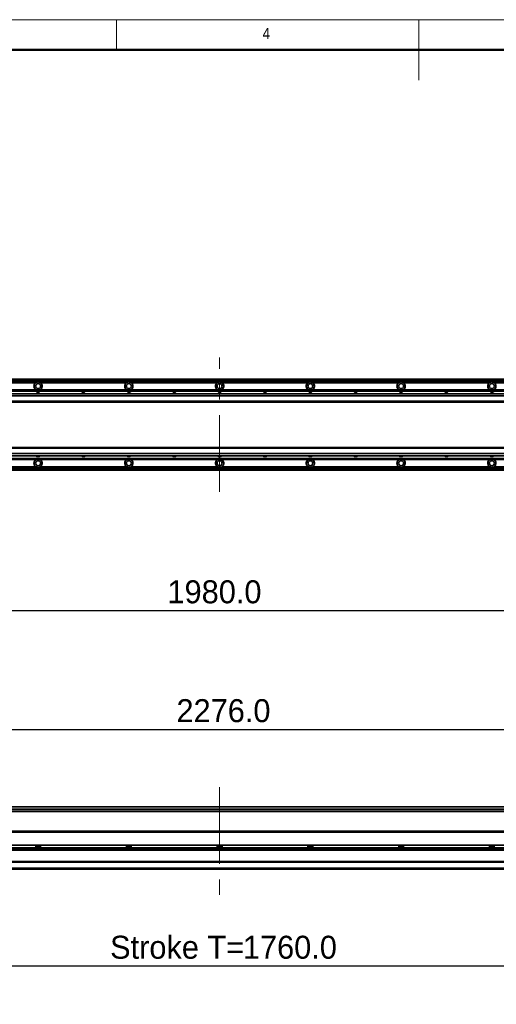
# Model space of a CAD drawing. Header units: millimetres. Extents: x 40 to 3320, y 40 to 2336.
# Tile 6 of 10: x 1152 to 1782, y 1035 to 2336. Entities that reach past the tile are written whole.
import ezdxf

# ---------------------------------------------------------------- set-up
doc = ezdxf.new("R2010")
doc.units = ezdxf.units.MM
doc.header["$LTSCALE"] = 8
doc.linetypes.add('CENTERX2', pattern=[20.32, 12.7, -2.54, 2.54, -2.54])
doc.layers.add('黑色实线', color=7, linetype='Continuous')
doc.styles.add('SLDTEXTSTYLE1', font='Gothic.ttf', dxfattribs={"width": 0.913})
doc.styles.add('SLDTEXTSTYLE8', font='txt')
doc.dimstyles.new('SLDDIMSTYLE6', dxfattribs={"dimtxt": 30.4, "dimasz": 16, "dimexe": 0, "dimexo": 0.0625, "dimgap": 7.6, "dimtad": 2, "dimdec": 1, "dimrnd": 1e-09, "dimzin": 4, "dimdsep": 46, "dimtxsty": 'SLDTEXTSTYLE8', "dimsah": 1, "dimcen": 0.09, "dimadec": 0, "dimazin": 1, "dimtfac": 1, "dimtdec": 1, "dimtofl": 0, "dimtmove": 0, "dimatfit": 3, "dimfxl": 0, "dimfrac": 2, "dimtolj": 1, "dimtzin": 12, "dimarcsym": 0})

# ---------------------------------------------------------------- blocks, each defined once
blk = doc.blocks.new('_D_20')
at = {"layer": '黑色实线'}
for p, q in [((426.5, 1684.8), (426.5, 1547.1)), ((2406.5, 1652.4), (2406.5, 1547.1)), ((426.5, 1555.1), (2406.5, 1555.1))]:
    blk.add_line(p, q, dxfattribs=at)
for points in [[(426.5, 1555.1), (442.5, 1552.7), (442.5, 1557.5)], [(2406.5, 1555.1), (2390.5, 1557.5), (2390.5, 1552.7)]]:
    blk.add_solid(points, dxfattribs=at)
at = {"layer": '黑色实线', "insert": (1347.6, 1595), "char_height": 30.4, "attachment_point": 1, "style": 'SLDTEXTSTYLE8'}
blk.add_mtext('1980.0', dxfattribs=at)
blk = doc.blocks.new('_D_21')
at = {"layer": '黑色实线'}
for p, q in [((278.5, 1281), (278.5, 1406)), ((2554.5, 1281), (2554.5, 1406)), ((278.5, 1398), (2554.5, 1398))]:
    blk.add_line(p, q, dxfattribs=at)
for points in [[(278.5, 1398), (294.5, 1395.6), (294.5, 1400.4)], [(2554.5, 1398), (2538.5, 1400.4), (2538.5, 1395.6)]]:
    blk.add_solid(points, dxfattribs=at)
at = {"layer": '黑色实线', "insert": (1359.5, 1437.9), "char_height": 30.4, "attachment_point": 1, "style": 'SLDTEXTSTYLE8'}
blk.add_mtext('2276.0', dxfattribs=at)
blk = doc.blocks.new('_D_24')
at = {"layer": '黑色实线'}
for p, q in [((520, 1256.2), (520, 1077.3)), ((2280, 1252.7), (2280, 1077.3)), ((520, 1085.3), (2280, 1085.3))]:
    blk.add_line(p, q, dxfattribs=at)
for points in [[(520, 1085.3), (536, 1082.9), (536, 1087.7)], [(2280, 1085.3), (2264, 1087.7), (2264, 1082.9)]]:
    blk.add_solid(points, dxfattribs=at)
at = {"layer": '黑色实线', "char_height": 30.4, "attachment_point": 1, "style": 'SLDTEXTSTYLE8'}
for s, insert in [('Stroke T=', (1271.7, 1125.2)), ('1760.0', (1447.3, 1125.2))]:
    blk.add_mtext(s, dxfattribs=dict(at, insert=insert))

msp = doc.modelspace()

# ---------------------------------------------------------------- linework, layer by layer
at = {"color": 7, "linetype": 'Continuous', "lineweight": 18}
for p, q in [((3320, 2336), (40, 2336)), ((1280, 2296), (1280, 2336)), ((1680, 2336), (1680, 2256)), ((80, 2296), (3280, 2296))]:
    msp.add_line(p, q, dxfattribs=at)
at = {"color": 7, "linetype": 'Continuous', "lineweight": 50}
msp.add_line((3280, 2296), (80, 2296), dxfattribs=at)
at = {"color": 7, "linetype": 'Continuous', "lineweight": 35}
for p, q in [((2338.54, 1860.67), (494.54, 1860.67)), ((494.54, 1860.47), (2338.54, 1860.47)), ((494.54, 1860.27), (2338.54, 1860.27)), ((2338.54, 1860.17), (494.54, 1860.17)), ((2338.54, 1858.16), (494.54, 1858.16)), ((1173.37, 1856.16), (1059.71, 1856.16)), ((1293.37, 1856.16), (1179.71, 1856.16)), ((1413.37, 1856.16), (1299.71, 1856.16)), ((1533.37, 1856.16), (1419.71, 1856.16)), ((1653.37, 1856.16), (1539.71, 1856.16)), ((1773.37, 1856.16), (1659.71, 1856.16)), ((1893.37, 1856.16), (1779.71, 1856.16)), ((2522.04, 1841.67), (311.04, 1841.67)), ((2522.04, 1838.67), (311.04, 1838.67)), ((521.54, 1846.66), (2311.54, 1846.66)), ((521.54, 1846.37), (2311.54, 1846.37)), ((521.54, 1845.47), (2311.54, 1845.47)), ((521.54, 1845.18), (2311.54, 1845.18)), ((2522.04, 1831.67), (311.04, 1831.67)), ((311.04, 1830.67), (2522.04, 1830.67)), ((2522.04, 1770.67), (311.04, 1770.67)), ((2522.04, 1769.67), (311.04, 1769.67)), ((2522.04, 1762.67), (311.04, 1762.67)), ((2522.04, 1759.67), (311.04, 1759.67)), ((521.54, 1756.16), (2311.54, 1756.16)), ((521.54, 1755.87), (2311.54, 1755.87)), ((521.54, 1754.97), (2311.54, 1754.97)), ((521.54, 1754.68), (2311.54, 1754.68)), ((1173.37, 1745.18), (1059.71, 1745.18)), ((1293.37, 1745.18), (1179.71, 1745.18)), ((1413.37, 1745.18), (1299.71, 1745.18)), ((1533.37, 1745.18), (1419.71, 1745.18)), ((1653.37, 1745.18), (1539.71, 1745.18)), ((1773.37, 1745.18), (1659.71, 1745.18)), ((1893.37, 1745.18), (1779.71, 1745.18)), ((2308.04, 1743.18), (527.04, 1743.18)), ((2308.04, 1740.67), (527.04, 1740.67)), ((2522.04, 1295.7), (311.04, 1295.7)), ((2308.04, 1289.2), (527.04, 1289.2)), ((2280.04, 1263.29), (436.54, 1263.29)), ((511.04, 1263.35), (2280.04, 1263.35)), ((2367.29, 1238.29), (465.78, 1238.29)), ((2366.54, 1244.74), (466.54, 1244.74)), ((2366.54, 1241.34), (466.54, 1241.34)), ((1173.37, 1244.74), (1173.37, 1241.34)), ((1179.71, 1243.34), (1173.37, 1243.34)), ((1179.71, 1241.34), (1179.71, 1244.74)), ((1293.37, 1244.74), (1293.37, 1241.34)), ((1299.71, 1243.34), (1293.37, 1243.34)), ((1299.71, 1241.34), (1299.71, 1244.74)), ((1413.37, 1244.74), (1413.37, 1241.34)), ((1419.71, 1243.34), (1413.37, 1243.34)), ((1419.71, 1241.34), (1419.71, 1244.74)), ((1533.37, 1244.74), (1533.37, 1241.34)), ((1539.71, 1243.34), (1533.37, 1243.34)), ((1539.71, 1241.34), (1539.71, 1244.74)), ((1653.37, 1244.74), (1653.37, 1241.34)), ((1659.71, 1243.34), (1653.37, 1243.34)), ((1659.71, 1241.34), (1659.71, 1244.74)), ((1773.37, 1244.74), (1773.37, 1241.34)), ((1779.71, 1243.34), (1773.37, 1243.34)), ((1779.71, 1241.34), (1779.71, 1244.74)), ((2542.54, 1223.29), (290.54, 1223.29)), ((2542.54, 1222.29), (290.54, 1222.29)), ((2542.54, 1214.35), (290.54, 1214.35)), ((2542.54, 1213.35), (290.54, 1213.35))]:
    msp.add_line(p, q, dxfattribs=at)
at = {"color": 8, "linetype": 'Continuous', "lineweight": 35}
for p, q in [((2338.54, 1859.67), (494.54, 1859.67)), ((2308.04, 1741.67), (527.04, 1741.67)), ((2311.54, 1292.7), (521.54, 1292.7)), ((2311.54, 1292.2), (521.54, 1292.2)), ((2280.6, 1262.29), (436.54, 1262.29)), ((2366.54, 1239.29), (466.54, 1239.29))]:
    msp.add_line(p, q, dxfattribs=at)
at = {"color": 7, "linetype": 'Continuous', "lineweight": 35}
for centre in [(1176.54, 1851.67), (1296.54, 1851.67), (1416.54, 1851.67), (1536.54, 1851.67), (1656.54, 1851.67), (1776.54, 1851.67), (1176.54, 1749.67), (1296.54, 1749.67), (1416.54, 1749.67), (1536.54, 1749.67), (1656.54, 1749.67), (1776.54, 1749.67)]:
    msp.add_circle(centre, 3.3, dxfattribs=at)
for centre, radius, start, end in [((1176.54, 1851.67), 5.5, 125.18979, 245.50882), ((1176.54, 1851.67), 5.5, 294.49118, 54.81021), ((1296.54, 1851.67), 5.5, 125.18979, 245.50882), ((1296.54, 1851.67), 5.5, 294.49118, 54.81021), ((1416.54, 1851.67), 5.5, 125.18979, 245.50882), ((1416.54, 1851.67), 5.5, 294.49118, 54.81021), ((1536.54, 1851.67), 5.5, 125.18979, 245.50882), ((1536.54, 1851.67), 5.5, 294.49118, 54.81021), ((1656.54, 1851.67), 5.5, 125.18979, 245.50882), ((1656.54, 1851.67), 5.5, 294.49118, 54.81021), ((1776.54, 1851.67), 5.5, 125.18979, 245.50882), ((1776.54, 1851.67), 5.5, 294.49118, 54.81021), ((1176.54, 1839.16), 3.75, 41.91572, 138.08428), ((1236.54, 1839.16), 3.75, 41.91572, 138.08428), ((1296.54, 1839.16), 3.75, 41.91572, 138.08428), ((1356.54, 1839.16), 3.75, 41.91572, 138.08428), ((1416.54, 1839.16), 3.75, 41.91572, 138.08428), ((1476.54, 1839.16), 3.75, 41.91572, 138.08428), ((1536.54, 1839.16), 3.75, 41.91572, 138.08428), ((1596.54, 1839.16), 3.75, 41.91572, 138.08428), ((1656.54, 1839.16), 3.75, 41.91572, 138.08428), ((1716.54, 1839.16), 3.75, 41.91572, 138.08428), ((1776.54, 1839.16), 3.75, 41.91572, 138.08428), ((1176.54, 1762.18), 3.75, 221.91572, 318.08428), ((1236.54, 1762.18), 3.75, 221.91572, 318.08428), ((1296.54, 1762.18), 3.75, 221.91572, 318.08428), ((1356.54, 1762.18), 3.75, 221.91572, 318.08428), ((1416.54, 1762.18), 3.75, 221.91572, 318.08428), ((1476.54, 1762.18), 3.75, 221.91572, 318.08428), ((1536.54, 1762.18), 3.75, 221.91572, 318.08428), ((1596.54, 1762.18), 3.75, 221.91572, 318.08428), ((1656.54, 1762.18), 3.75, 221.91572, 318.08428), ((1716.54, 1762.18), 3.75, 221.91572, 318.08428), ((1776.54, 1762.18), 3.75, 221.91572, 318.08428), ((1176.54, 1749.67), 5.5, 114.49118, 234.81021), ((1176.54, 1749.67), 5.5, 305.18979, 65.50882), ((1296.54, 1749.67), 5.5, 114.49118, 234.81021), ((1296.54, 1749.67), 5.5, 305.18979, 65.50882), ((1416.54, 1749.67), 5.5, 114.49118, 234.81021), ((1416.54, 1749.67), 5.5, 305.18979, 65.50882), ((1536.54, 1749.67), 5.5, 114.49118, 234.81021), ((1536.54, 1749.67), 5.5, 305.18979, 65.50882), ((1656.54, 1749.67), 5.5, 114.49118, 234.81021), ((1656.54, 1749.67), 5.5, 305.18979, 65.50882), ((1776.54, 1749.67), 5.5, 114.49118, 234.81021), ((1776.54, 1749.67), 5.5, 305.18979, 65.50882)]:
    msp.add_arc(centre, radius, start, end, dxfattribs=at)
for points in [[(1179.71, 1856.16), (1179.25, 1856.43), (1178.3, 1856.99), (1176.62, 1857.25), (1174.87, 1857.03), (1173.87, 1856.45), (1173.37, 1856.16)], [(1299.71, 1856.16), (1299.25, 1856.43), (1298.3, 1856.99), (1296.62, 1857.25), (1294.87, 1857.03), (1293.87, 1856.45), (1293.37, 1856.16)], [(1419.71, 1856.16), (1419.25, 1856.43), (1418.3, 1856.99), (1416.62, 1857.25), (1414.87, 1857.03), (1413.87, 1856.45), (1413.37, 1856.16)], [(1539.71, 1856.16), (1539.25, 1856.43), (1538.3, 1856.99), (1536.62, 1857.25), (1534.87, 1857.03), (1533.87, 1856.45), (1533.37, 1856.16)], [(1659.71, 1856.16), (1659.25, 1856.43), (1658.3, 1856.99), (1656.62, 1857.25), (1654.87, 1857.03), (1653.87, 1856.45), (1653.37, 1856.16)], [(1779.71, 1856.16), (1779.25, 1856.43), (1778.3, 1856.99), (1776.62, 1857.25), (1774.87, 1857.03), (1773.87, 1856.45), (1773.37, 1856.16)], [(1173.37, 1745.18), (1173.83, 1744.91), (1174.78, 1744.35), (1176.46, 1744.09), (1178.2, 1744.31), (1179.21, 1744.89), (1179.71, 1745.18)], [(1293.37, 1745.18), (1293.83, 1744.91), (1294.78, 1744.35), (1296.46, 1744.09), (1298.2, 1744.31), (1299.21, 1744.89), (1299.71, 1745.18)], [(1413.37, 1745.18), (1413.83, 1744.91), (1414.78, 1744.35), (1416.46, 1744.09), (1418.2, 1744.31), (1419.21, 1744.89), (1419.71, 1745.18)], [(1533.37, 1745.18), (1533.83, 1744.91), (1534.78, 1744.35), (1536.46, 1744.09), (1538.2, 1744.31), (1539.21, 1744.89), (1539.71, 1745.18)], [(1653.37, 1745.18), (1653.83, 1744.91), (1654.78, 1744.35), (1656.46, 1744.09), (1658.2, 1744.31), (1659.21, 1744.89), (1659.71, 1745.18)], [(1773.37, 1745.18), (1773.83, 1744.91), (1774.78, 1744.35), (1776.46, 1744.09), (1778.2, 1744.31), (1779.21, 1744.89), (1779.71, 1745.18)]]:
    msp.add_open_spline(points, degree=3, knots=[0, 0, 0, 0, 0.2356941, 0.4864639, 0.7448509, 1, 1, 1, 1], dxfattribs=at)
at = {"layer": '黑色实线', "linetype": 'CENTERX2', "lineweight": 18}
for p, q in [((1416.54, 1711.87), (1416.54, 1889.47)), ((1416.54, 1321.65), (1416.54, 1163.35))]:
    msp.add_line(p, q, dxfattribs=at)

# ---------------------------------------------------------------- texts
at = {"color": 7, "linetype": 'Continuous', "lineweight": 0, "insert": (1473.33, 2325.17), "char_height": 14.82, "attachment_point": 1, "style": 'SLDTEXTSTYLE1'}
msp.add_mtext('4', dxfattribs=at)

# ---------------------------------------------------------------- dimensions: what is measured, and where the dimension line sits
at = {"layer": '黑色实线'}
for base, p1, p2, picture, middle in [((2406.54, 1555.13), (426.54, 1694.93), (2406.54, 1662.56), '_D_20', (1407.02, 1555.13)), ((2554.54, 1397.98), (278.54, 1270.85), (2554.54, 1270.85), '_D_21', (1418.9, 1397.98))]:
    dim = msp.add_linear_dim(base=base, p1=p1, p2=p2, dimstyle='SLDDIMSTYLE6', dxfattribs=at)
    dim.commit()
    dim.dimension.update_dxf_attribs({"geometry": picture, "text_midpoint": middle, "dimtype": 160})
dim = msp.add_linear_dim(base=(2280.04, 1085.35), p1=(520.04, 1266.35), p2=(2280.04, 1262.85), text='Stroke T=<>', dimstyle='SLDDIMSTYLE6', dxfattribs=at)
dim.commit()
dim.dimension.update_dxf_attribs({"geometry": '_D_24', "text_midpoint": (1418.9, 1085.35), "dimtype": 160})

doc.saveas('drawing.dxf')
